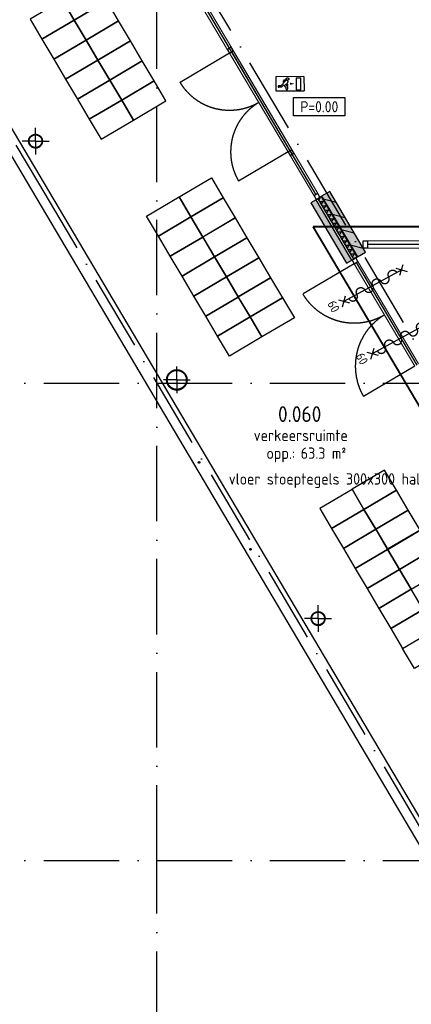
# Model space of a CAD drawing. Header units: millimetres. Extents: x 20872 to 297961, y -293704 to 213007.
# Tile 4 of 256: x 64000 to 70235, y -152289 to -136616. Entities that reach past the tile are written whole.
import ezdxf
from ezdxf.enums import TextEntityAlignment as Align
from ezdxf.xclip import XClip

# ---------------------------------------------------------------- set-up
doc = ezdxf.new("R2010")
doc.units = ezdxf.units.MM
doc.header["$LTSCALE"] = 100
doc.header["$XCLIPFRAME"] = 2
doc.linetypes.add('ACAD_ISO10W100', pattern=[18, 12, -3, 0, -3])
doc.linetypes.add('HIDDEN2', pattern=[0.1875, 0.125, -0.0625])
doc.layers.get('Defpoints').update_dxf_attribs({"color": 181})
for name, color, linetype in [('A--L$7--_stramien', 1, 'Continuous'), ('A--L20--_bovenbouw', 3, 'Continuous'), ('A--L28--_hoofddraagkonstrukties', 8, 'Continuous'), ('A--L30--_afbouw', 7, 'Continuous'), ('A--L65--_beveiligingsinstallaties', 8, 'Continuous'), ('A--L82--_losse gebruikersinventaris', 1, 'Continuous'), ('A--T$1--_algemeen', 1, 'Continuous'), ('A--T$1A-afwerking', 8, 'Continuous'), ('A--T$7--_stramien', 7, 'Continuous'), ('HATCH', 8, 'Continuous'), ('WIDE', 8, 'Continuous'), ('XREFS', 9, 'Continuous')]:
    doc.layers.add(name, color=color, linetype=linetype)
doc.styles.add('BURO standaard', font='isocp.shx')
doc.styles.add('JINX standaard', font='isocp.shx')

# ---------------------------------------------------------------- blocks, each defined once
blk = doc.blocks.new('stramienlijnen_1')
at = {"layer": 'A--L$7--_stramien', "color": 1, "linetype": 'ACAD_ISO10W100', "lineweight": -3}
for p, q in [((66184.5, 0), (66184.5, 22800)), ((77450.4, -3827), (66357.1, 14908.3)), ((63025.3, 12935.6), (64299.1, 10784.4)), ((64299.1, 10784.4), (71958.3, -2152.3)), ((57184.5, 7600), (138184.5, 7600)), ((57184.5, 0), (138184.5, 0)), ((66184.5, -4446.1), (66184.5, 0))]:
    blk.add_line(p, q, dxfattribs=at)
at = {"layer": 'Defpoints'}
blk.add_lwpolyline([(34736.5, 60859.2), (70727.2, 75), (164884.5, 75), (164884.5, 96950), (130834.5, 96950), (130834.5, 22725), (79641, 22725), (51266.3, 70646.6)], dxfattribs=at)
blk = doc.blocks.new('begane grond bestaand leeg')
at = {"color": 8}
blk.add_lwpolyline([(130619, 97110), (130619, 22940), (79787, 22940), (51444, 70808), (34518, 60787), (70611, -170), (165129, -170), (165129, 97110)], close=True, dxfattribs=at)
at = {"layer": 'A--T$7--_stramien'}
blk.add_blockref('stramienlijnen_1', (0, 0), dxfattribs=at)
blk = doc.blocks.new('*U409')
at = {"layer": 'HATCH'}
h = blk.add_hatch(dxfattribs=at)
h.set_pattern_fill('ANSI32', color=256, scale=0.5, style=0)
h.set_pattern_definition([(45, (0, -109.55), (-3.3676, 3.3676), []), (45, (2.245, -109.55), (-3.3676, 3.3676), [])])
edge = h.paths.add_edge_path(flags=0)
edge.add_arc((0, -109.55), 109.55, 0, 360)
edge = h.paths.add_edge_path(flags=0)
edge.add_arc((0, -109.55), 101.55, 0, 360)
at = {"color": 0, "linetype": 'ByBlock'}
for radius in [109.55, 101.55]:
    blk.add_circle((0, -109.55), radius, dxfattribs=at)
blk = doc.blocks.new('*U417')
at = {"layer": 'WIDE'}
blk.add_blockref('*U409', (0, 109.55), dxfattribs=at)
blk = doc.blocks.new('*U412')
at = {"layer": 'HATCH'}
h = blk.add_hatch(dxfattribs=at)
h.set_pattern_fill('ANSI32', color=256, scale=0.5, style=0)
h.set_pattern_definition([(45, (0, -161.95), (-3.3676, 3.3676), []), (45, (2.245, -161.95), (-3.3676, 3.3676), [])])
edge = h.paths.add_edge_path(flags=0)
edge.add_arc((0, -161.95), 161.95, 0, 360)
edge = h.paths.add_edge_path(flags=0)
edge.add_arc((0, -161.95), 151.95, 0, 360)
at = {"color": 0, "linetype": 'ByBlock'}
for radius in [161.95, 151.95]:
    blk.add_circle((0, -161.95), radius, dxfattribs=at)
blk = doc.blocks.new('*U418')
at = {"layer": 'WIDE'}
blk.add_blockref('*U412', (0, 161.95), dxfattribs=at)
blk = doc.blocks.new('*U430')
at = {"color": 9}
blk.add_line((0, -107), (0, 107), dxfattribs=at)
blk = doc.blocks.new('*U429')
at = {"color": 9, "linetype": 'HIDDEN2', "ltscale": 5}
blk.add_blockref('*U430', (147559, 8207), dxfattribs=at)
for p, rotation in [((147452, 8100), 90), ((147559, 7993), 180)]:
    blk.add_blockref('*U430', p, dxfattribs=dict(at, rotation=rotation))
at = {"color": 0, "linetype": 'ByBlock', "lineweight": -2, "rotation": 270}
blk.add_blockref('*U430', (147667, 8100), dxfattribs=at)
blk = doc.blocks.new('*U432')
at = {"color": 9}
blk.add_line((0, -107), (0, 107), dxfattribs=at)
blk = doc.blocks.new('*U431')
at = {"color": 9, "linetype": 'HIDDEN2', "ltscale": 5}
blk.add_blockref('*U432', (147559, 8207), dxfattribs=at)
for p, rotation in [((147452, 8100), 90), ((147559, 7993), 180)]:
    blk.add_blockref('*U432', p, dxfattribs=dict(at, rotation=rotation))
at = {"color": 0, "linetype": 'ByBlock', "lineweight": -2, "rotation": 270}
blk.add_blockref('*U432', (147667, 8100), dxfattribs=at)
blk = doc.blocks.new('*U434')
at = {"color": 9}
blk.add_line((0, -107), (0, 107), dxfattribs=at)
blk = doc.blocks.new('*U433')
at = {"color": 9, "linetype": 'HIDDEN2', "ltscale": 5}
blk.add_blockref('*U434', (147559, 8207), dxfattribs=at)
for p, rotation in [((147452, 8100), 90), ((147559, 7993), 180)]:
    blk.add_blockref('*U434', p, dxfattribs=dict(at, rotation=rotation))
at = {"color": 0, "linetype": 'ByBlock', "lineweight": -2, "rotation": 270}
blk.add_blockref('*U434', (147667, 8100), dxfattribs=at)
blk = doc.blocks.new('BURO_onderaanzicht')
at = {"color": 7}
blk.add_line((-432, 0), (432, 0), dxfattribs=at)
blk = doc.blocks.new('AL_ruimteno_03_P03_BV_GLU-X11 (2)')
at = {"color": 1, "style": 'JINX standaard'}
blk.add_text('opp.:', height=1.8, dxfattribs=at).set_placement((-0.02, -9.72), align=Align.RIGHT)
at = {"color": 2, "linetype": 'ByBlock', "lineweight": -2, "style": 'BURO standaard', "flags": 4}
for tag, p in [('BURO_RTE:RUIMTENUMMER_LEEG', (0.69, 1.47)), ('BURO_RTE:RUIMTENUMMER_TOTAAL', (0.69, -2.59))]:
    blk.add_attdef(tag, text='', height=2.5, dxfattribs=at).set_placement(p, align=Align.MIDDLE_CENTER)
at = {"color": 1, "linetype": 'ByBlock', "lineweight": -2, "style": 'BURO standaard', "flags": 4}
blk.add_attdef('BURO_RTE:BOUWBESLUIT', text='', height=1.8, dxfattribs=at).set_placement((0.86, -5.97), align=Align.MIDDLE_CENTER)
blk.add_attdef('BURO_RTE:OPP', text='', height=1.8, dxfattribs=at).set_placement((0.86, -8.81), align=Align.MIDDLE_LEFT)
blk = doc.blocks.new('AL_ruimteno_03_P03_BV_ruimteafwerking')
at = {"color": 1, "linetype": 'ByBlock', "lineweight": -2, "style": 'BURO standaard', "flags": 4}
for tag, p in [('BURO_RTE:VLOERAFWERKING', (0.86, 1.42)), ('BURO_RTE:PLAFONDAFWERKING', (0.86, -1.66)), ('BURO_RTE:WANDAFWERKING', (0.86, -4.73))]:
    blk.add_attdef(tag, text='', height=1.8, dxfattribs=at).set_placement(p, align=Align.MIDDLE_LEFT)
blk = doc.blocks.new('AL_vloerhoog_01_P03_BV')
at = {"color": 1, "linetype": 'ByBlock', "lineweight": -2, "ltscale": 2}
blk.add_lwpolyline([(-5.84, 2.11), (5.84, 2.11), (5.84, -2.11), (-5.84, -2.11)], close=True, dxfattribs=at)
at = {"color": 2, "linetype": 'ByBlock', "lineweight": -2, "style": 'BURO standaard', "flags": 4}
blk.add_attdef('BURO_RTE:VLOER', text='', height=2.5, dxfattribs=at).set_placement((0, 0), align=Align.MIDDLE_CENTER)
blk = doc.blocks.new('65_VLUCHT_02_P03_BV')
at = {"color": 1, "linetype": 'Continuous'}
for p, q in [((225, 112), (-225, 112)), ((-225, 112), (-225, -113)), ((-171, 55), (-172, 55)), ((-64, 49), (-144, -31)), ((-102, 21), (-102, 45)), ((-97, 16), (-102, 21)), ((-49, 55), (-92, 55)), ((-86, 28), (-86, 39)), ((-74, 39), (-86, 39)), ((-35, 21), (-50, 6)), ((-32, -12), (-50, 6)), ((100, 95), (100, -95)), ((100, 95), (175, 95)), ((175, -95), (175, 95)), ((225, 112), (225, -113)), ((-225, -113), (225, -113)), ((-144, -31), (-176, -31)), ((-134, -55), (-176, -55)), ((-97, -18), (-134, -55)), ((-62, -53), (-97, -18)), ((-62, -5), (-69, -12)), ((-69, -12), (-38, -43)), ((-44, -23), (-62, -5)), ((-62, -53), (-62, -83)), ((-38, -43), (-38, -83)), ((100, -95), (175, -95))]:
    blk.add_line(p, q, dxfattribs=at)
blk.add_lwpolyline([(75, 0, 0, 35, 0), (0, 0, 35, 35, 0)], format="xyseb", dxfattribs=at)
blk.add_circle((-38, 75), 20, dxfattribs=at)
for centre, radius, start, end in [((-92, 45), 10, 90, 180), ((-49, 35), 20, 315, 135), ((-176, -43), 12, 90, 270), ((-50, -83), 12, 180, 0), ((-38, -18), 8, 225, 45)]:
    blk.add_arc(centre, radius, start, end, dxfattribs=at)
blk = doc.blocks.new('65_60min_zelfsl_brandw_01_P03_BV')
at = {"color": 1, "lineweight": -2}
blk.add_line((0, -521), (0, 521), dxfattribs=at)
at = {"color": 1, "ltscale": 2}
for points in [[(-66, 456), (66, 587)], [(63, 458), (-63, 584)], [(-65, -588), (66, -457)], [(64, -586), (-63, -459)]]:
    blk.add_lwpolyline(points, dxfattribs=at)
blk.add_lwpolyline([(0, -434, 1), (0, -289, -1), (0, -145, 1), (0, 0, -1), (0, 145, 1), (0, 289, -1), (0, 434)], format="xyb", dxfattribs=at)
at = {"color": 2, "linetype": 'ByBlock', "lineweight": -2, "style": 'BURO standaard'}
blk.add_text('60', height=140.6, dxfattribs=at).set_placement((-97, -777))
blk = doc.blocks.new('2016-02-04 100 begane grond bestaand')
at = {"layer": 'A--L20--_bovenbouw', "linetype": 'Continuous', "lineweight": -3}
h = blk.add_hatch(dxfattribs=at)
h.set_pattern_fill('_U', color=1, scale=200, angle=-14.3699, style=0, pattern_type=0)
h.set_pattern_definition([(345.6301, (66172.34, 15024.95), (49.6362, 193.7427), [])])
h.paths.add_polyline_path([(66976, 13667), (67105, 13744), (66302, 15100), (66187, 15000)], flags=0)
h.paths.add_polyline_path([(69379, 9609), (69508, 9686), (68937, 10650), (68808, 10574)], flags=0)
h.paths.add_polyline_path([(74985, 141), (75114, 217), (70542, 7939), (70413, 7862)], flags=0)
for points in [[(68638, 10468), (69206, 9507), (69292, 9558), (68724, 10519)], [(69376, 9607), (68807, 10568), (68747, 10532), (69316, 9572)], [(69379, 9609), (69508, 9686), (68937, 10650), (68808, 10574)]]:
    blk.add_hatch(color=60, dxfattribs=at).paths.add_polyline_path(points, flags=0)
h = blk.add_hatch(dxfattribs=at)
h.set_pattern_fill('GENERAL_DIAMONDS', color=1, scale=560, angle=120.6301, style=0, pattern_type=2)
h.set_pattern_definition([(180.63, (69375.86, 9607.38), (0.77, -69.9958), []), (240.63, (69375.86, 9607.38), (61.003, -34.331), [])])
h.paths.add_polyline_path([(69376, 9607), (68807, 10568), (68747, 10532), (69316, 9572)], flags=0)
at = {"color": 8}
blk.add_lwpolyline([(130619, 97110), (130619, 22940), (79787, 22940), (51444, 70808), (34518, 60787), (70611, -170), (165129, -170), (165129, 97110)], close=True, dxfattribs=at)
at = {"color": 1}
for centre in [(66857, 6337), (67676, 4954)]:
    blk.add_circle(centre, 12, dxfattribs=at)
at = {"layer": 'A--L20--_bovenbouw', "color": 2, "linetype": 'Continuous', "lineweight": -3}
for p, q in [((68724, 10519), (68638, 10468)), ((69292, 9558), (68724, 10519)), ((68937, 10650), (68808, 10574)), ((68808, 10574), (69379, 9609)), ((69508, 9686), (68937, 10650)), ((68638, 10468), (69206, 9507)), ((69379, 9609), (69508, 9686)), ((69206, 9507), (69292, 9558))]:
    blk.add_line(p, q, dxfattribs=at)
at = {"layer": 'A--L20--_bovenbouw', "color": 1, "linetype": 'Continuous', "lineweight": -3}
for p, q in [((68807, 10568), (68747, 10532)), ((68747, 10532), (69316, 9572)), ((69376, 9607), (68807, 10568)), ((69316, 9572), (69376, 9607))]:
    blk.add_line(p, q, dxfattribs=at)
at = {"layer": 'A--L30--_afbouw', "color": 1, "linetype": 'Continuous', "lineweight": 18}
for p, q in [((66924, 13559), (68688, 10580)), ((66984, 13594), (68748, 10616)), ((67342, 12853), (68274, 11280)), ((67402, 12889), (68334, 11315)), ((73174, 9864), (69538, 9864)), ((73174, 9750), (69538, 9750)), ((69327, 9500), (70293, 7869)), ((69387, 9536), (70353, 7905))]:
    blk.add_line(p, q, dxfattribs=at)
at = {"layer": 'A--L30--_afbouw', "color": 1, "linetype": 'Continuous', "lineweight": -3}
for p, q in [((66954, 13577), (68718, 10598)), ((73174, 9807), (69538, 9807))]:
    blk.add_line(p, q, dxfattribs=at)
at = {"layer": 'A--L30--_afbouw', "color": 2, "linetype": 'Continuous', "lineweight": -3}
for p, q in [((67368, 12947), (67308, 12911)), ((67308, 12911), (67342, 12853)), ((67342, 12853), (67402, 12889)), ((67402, 12889), (67368, 12947)), ((68334, 11315), (68274, 11280)), ((68368, 11258), (68334, 11315)), ((68274, 11280), (68308, 11222)), ((68308, 11222), (68368, 11258)), ((68748, 10616), (68688, 10580)), ((68688, 10580), (68722, 10523)), ((68722, 10523), (68782, 10558)), ((68782, 10558), (68748, 10616)), ((69471, 9750), (69471, 9864)), ((69471, 9864), (69538, 9864)), ((69538, 9750), (69471, 9750)), ((69538, 9864), (69538, 9750)), ((69353, 9594), (69293, 9558)), ((69387, 9536), (69353, 9594)), ((69293, 9558), (69327, 9500)), ((69327, 9500), (69387, 9536))]:
    blk.add_line(p, q, dxfattribs=at)
at = {"layer": 'A--L30--_afbouw', "color": 1, "linetype": 'Continuous', "lineweight": -3}
for points in [[(67342, 12853), (66555, 12387)], [(68274, 11280), (67487, 10814)], [(69327, 9500), (68512, 9018)], [(70293, 7869), (69477, 7386)]]:
    blk.add_lwpolyline(points, dxfattribs=at)
at = {"layer": 'A--L30--_afbouw', "color": 1, "linetype": 'Continuous', "lineweight": -3, "extrusion": (0, 0, -1)}
for centre, radius in [((-67342, 12853), 914), ((-69327, 9500), 948)]:
    blk.add_arc(centre, radius, 239.3699, 329.3699, dxfattribs=at)
at = {"layer": 'A--L30--_afbouw', "color": 1, "linetype": 'Continuous', "lineweight": -3}
for centre, radius in [((68274, 11280), 914), ((70293, 7869), 948)]:
    blk.add_arc(centre, radius, 120.6301, 210.6301, dxfattribs=at)
at = {"layer": 'A--L65--_beveiligingsinstallaties', "color": 1, "linetype": 'ACAD_ISO10W100', "ltscale": 0.3, "true_color": 0xf50004, "const_width": 30}
for points in [[(73142, 10090), (68672, 10090)], [(68672, 10090), (75348, -1186)]]:
    blk.add_lwpolyline(points, dxfattribs=at)
at = {"layer": 'A--L82--_losse gebruikersinventaris'}
for points in [[(65199, 14003), (64682, 13697), (64871, 13378), (65387, 13684), (65199, 14003)], [(64682, 13697), (64166, 13391), (64355, 13073), (64871, 13378), (64682, 13697)], [(65387, 13684), (64871, 13378), (65060, 13060), (65576, 13366), (65387, 13684)], [(64871, 13378), (64355, 13073), (64543, 12754), (65059, 13060), (64871, 13378)], [(65576, 13366), (65059, 13060), (65248, 12742), (65764, 13047), (65576, 13366)], [(65059, 13060), (64543, 12754), (64732, 12436), (65248, 12742), (65059, 13060)], [(65764, 13047), (65248, 12742), (65436, 12423), (65953, 12729), (65764, 13048)], [(65248, 12742), (64732, 12436), (64920, 12118), (65436, 12423), (65248, 12742)], [(65953, 12729), (65436, 12423), (65625, 12105), (66141, 12411), (65953, 12729)], [(65436, 12423), (64920, 12118), (65109, 11799), (65625, 12105), (65436, 12423)], [(66141, 12411), (65625, 12105), (65813, 11787), (66330, 12092), (66141, 12411)], [(65625, 12105), (65109, 11799), (65297, 11481), (65813, 11787), (65625, 12105)], [(67243, 10550), (66727, 10244), (66538, 10562), (67055, 10868), (67243, 10550)], [(66727, 10244), (66210, 9938), (66022, 10257), (66538, 10562), (66727, 10244)], [(67432, 10231), (66915, 9925), (66727, 10244), (67243, 10550), (67432, 10231)], [(66915, 9925), (66399, 9620), (66210, 9938), (66727, 10244), (66915, 9925)], [(67620, 9913), (67104, 9607), (66915, 9926), (67432, 10231), (67620, 9913)], [(67104, 9607), (66587, 9301), (66399, 9620), (66915, 9925), (67104, 9607)], [(67809, 9594), (67292, 9289), (67104, 9607), (67620, 9913), (67809, 9595)], [(67292, 9289), (66776, 8983), (66587, 9301), (67104, 9607), (67292, 9289)], [(67997, 9276), (67481, 8971), (67292, 9289), (67809, 9595), (67997, 9276)], [(67481, 8970), (66964, 8665), (66776, 8983), (67292, 9289), (67481, 8971)], [(68186, 8958), (67669, 8652), (67481, 8971), (67997, 9276), (68186, 8958)], [(67669, 8652), (67153, 8346), (66964, 8665), (67481, 8970), (67669, 8652)], [(68374, 8639), (67858, 8334), (67669, 8652), (68186, 8958), (68374, 8639)], [(67858, 8334), (67341, 8028), (67153, 8346), (67669, 8652), (67858, 8334)], [(69810, 6214), (69294, 5909), (69482, 5590), (69999, 5896), (69810, 6214)], [(69294, 5908), (68778, 5603), (68966, 5284), (69482, 5590), (69294, 5909)], [(69999, 5896), (69482, 5590), (69671, 5272), (70187, 5578), (69999, 5896)], [(69482, 5590), (68966, 5284), (69155, 4966), (69671, 5272), (69482, 5590)], [(70187, 5578), (69671, 5272), (69860, 4953), (70376, 5259), (70187, 5578)], [(69671, 5272), (69155, 4966), (69343, 4648), (69859, 4953), (69671, 5272)], [(70376, 5259), (69859, 4954), (70048, 4635), (70564, 4941), (70376, 5259)], [(69859, 4953), (69343, 4648), (69532, 4329), (70048, 4635), (69859, 4954)], [(70564, 4941), (70048, 4635), (70236, 4317), (70753, 4623), (70564, 4941)], [(70048, 4635), (69531, 4329), (69720, 4011), (70236, 4317), (70048, 4635)], [(70236, 4317), (69720, 4011), (69909, 3693), (70425, 3998), (70236, 4317)], [(70425, 3998), (69909, 3693), (70097, 3374), (70613, 3680), (70425, 3998)], [(70802, 3362), (70286, 3056), (70097, 3374), (70613, 3680), (70802, 3362)]]:
    blk.add_lwpolyline(points, dxfattribs=at)
for name, p in [('*U429', (-83306, 3351)), ('*U431', (-81056, -449)), ('*U433', (-78807, -4248))]:
    blk.add_blockref(name, p)
at = {"layer": 'A--L$7--_stramien'}
blk.add_blockref('stramienlijnen_1', (0, 0), dxfattribs=at)
at = {"layer": 'A--L28--_hoofddraagkonstrukties', "rotation": 300.6301152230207}
for name, p in [('*U417', (64253, 11451)), ('*U418', (66503, 7651)), ('*U417', (68753, 3852))]:
    blk.add_blockref(name, p, dxfattribs=at)
at = {"layer": 'A--L30--_afbouw', "color": 1, "linetype": 'Continuous', "lineweight": -3, "extrusion": (6.75041e-17, -1.05552e-16, -1), "zscale": -1, "rotation": 239.3698847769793}
for p, xscale in [((-67838, 12084), 2.116695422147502), ((-69840, 8703), 2.194241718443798)]:
    blk.add_blockref('BURO_onderaanzicht', p, dxfattribs=dict(at, xscale=xscale))
at = {"layer": 'A--L65--_beveiligingsinstallaties', "color": 8, "linetype": 'Continuous', "lineweight": -3}
for name, p, rotation in [('65_VLUCHT_02_P03_BV', (68303, 12365), 0.1253986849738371), ('65_60min_zelfsl_brandw_01_P03_BV', (69623, 9152), 298.6635815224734), ('65_60min_zelfsl_brandw_01_P03_BV', (70076, 8319), 298.6635815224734)]:
    blk.add_blockref(name, p, dxfattribs=dict(at, rotation=rotation))
at = {"layer": 'A--T$1--_algemeen', "color": 8, "linetype": 'Continuous', "lineweight": -3}
ref = blk.add_blockref('AL_ruimteno_03_P03_BV_GLU-X11 (2)', (68390, 7365), dxfattribs=dict(at, xscale=100, yscale=100, zscale=100))
ref.add_attrib('BURO_RTE:RUIMTENUMMER_TOTAAL', '0.060', dxfattribs={"layer": '0', "color": 2, "linetype": 'ByBlock', "lineweight": -2, "height": 250, "style": 'BURO standaard'}).set_placement((68459, 7106), align=Align.MIDDLE_CENTER)
ref.add_attrib('BURO_RTE:BOUWBESLUIT', 'verkeersruimte', dxfattribs={"layer": '0', "color": 1, "linetype": 'ByBlock', "lineweight": -2, "height": 180, "style": 'BURO standaard'}).set_placement((68476, 6768), align=Align.MIDDLE_CENTER)
ref.add_attrib('BURO_RTE:OPP', '63.3 m²', dxfattribs={"layer": '0', "color": 1, "linetype": 'ByBlock', "lineweight": -2, "height": 180, "style": 'BURO standaard'}).set_placement((68476, 6484), align=Align.MIDDLE_LEFT)
ref = blk.add_blockref('AL_ruimteno_03_P03_BV_ruimteafwerking', (67244, 5932), dxfattribs=dict(at, xscale=100, yscale=100, zscale=100))
ref.add_attrib('BURO_RTE:VLOERAFWERKING', 'vloer stoeptegels 300x300 halfsteensverband', dxfattribs={"layer": '0', "color": 1, "linetype": 'ByBlock', "lineweight": -2, "height": 180, "style": 'BURO standaard'}).set_placement((67330, 6074), align=Align.MIDDLE_LEFT)
at = {"layer": 'A--T$1A-afwerking', "color": 8, "linetype": 'Continuous', "lineweight": -3}
ref = blk.add_blockref('AL_vloerhoog_01_P03_BV', (68771, 11999), dxfattribs=dict(at, xscale=70, yscale=70, zscale=70))
ref.add_attrib('BURO_RTE:VLOER', 'P=0.00', dxfattribs={"layer": '0', "color": 2, "linetype": 'ByBlock', "lineweight": -2, "height": 175, "style": 'BURO standaard'}).set_placement((68771, 11999), align=Align.MIDDLE_CENTER)

msp = doc.modelspace()

# ---------------------------------------------------------------- block references
at = {"layer": 'XREFS', "color": 71, "true_color": 0xc9f18e}
ref = msp.add_blockref('begane grond bestaand leeg', (-1, -150000), dxfattribs=at)
XClip(ref).set_block_clipping_path([(116767.076214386, 82263.1420219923), (116767.076214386, 115683.1420219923), (179861.076214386, 115683.1420219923), (179861.076214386, 13442.9004429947), (164491.5066313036, 13442.9004429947), (116767.076214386, 29769.3836009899)])
at = {"layer": 'XREFS'}
ref = msp.add_blockref('2016-02-04 100 begane grond bestaand', (-1, -150000), dxfattribs=at)
XClip(ref).set_block_clipping_path([(116767.0762143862, 29769.3836009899), (164491.5066313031, 13442.9004429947), (179861.076214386, 13442.9004429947), (179861.076214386, -11696.8579780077), (20873.0762143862, -11696.8579780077), (20873.0762143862, 82263.1420219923), (116767.0762143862, 82263.1420219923)])

doc.saveas('drawing.dxf')
